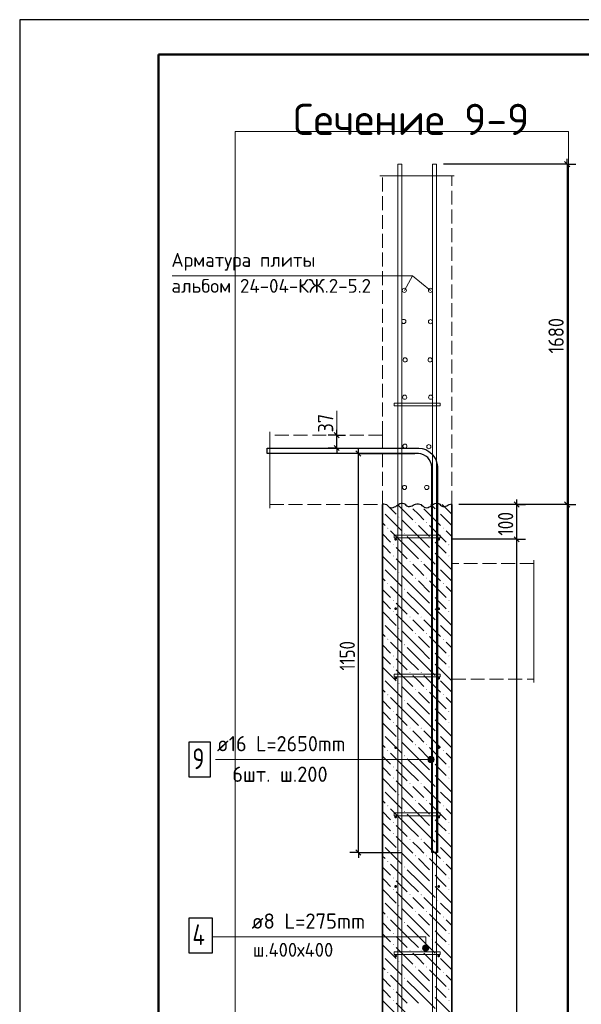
# Model space of a CAD drawing. Header units: millimetres. Extents: x 0 to 50400, y 0 to 35640.
# Tile 5 of 13: x 0 to 9701, y 18624 to 35640. Entities that reach past the tile are written whole.
import ezdxf

# ---------------------------------------------------------------- set-up
doc = ezdxf.new("R2010")
doc.units = ezdxf.units.MM
doc.linetypes.add('______2', pattern=[324, 240, -84])
for name, color, linetype, lineweight in [('Standard', 7, 'Continuous', 25), ('ЖБ Лестница', 52, 'Continuous', 25), ('ЖБ Перекрытие верхний уровень', 7, 'Continuous', 35), ('ЖБ Стена верхний уровень', 7, 'Continuous', 35), ('Заголовок чертежа', 7, 'Continuous', 25), ('Позиционная метка линия выноска', 7, 'Continuous', 13), ('Позиционная метка номер позиции', 7, 'Continuous', 13), ('Примечания', 7, 'Continuous', 13)]:
    doc.layers.add(name, color=color, linetype=linetype, lineweight=lineweight)
doc.layers.add('Размерная выноска', color=7, linetype='Continuous')
for name, color, linetype, true_color in [('Стена ДОП арматура У', 7, '______2', 0xa0a0a0), ('Стена фоновая арматура У1', 7, '______2', 0xa0a0a0), ('Стена фоновая арматура Х1', 7, '______2', 0xa0a0a0), ('Стена фоновая затяжка С-обр.', 7, '______2', 0xa0a0a0)]:
    doc.layers.add(name, color=color, linetype=linetype, true_color=true_color)
doc.styles.add('ISOCPEUR', font='txt')

msp = doc.modelspace()

# ---------------------------------------------------------------- hatches: boundary and pattern name
at = {"layer": 'ЖБ Стена верхний уровень', "linetype": 'Continuous', "lineweight": 18, "transparency": 33554687}
for points in [[(6734, 27237), (6742, 27245), (6750, 27237), (6742, 27229)], [(6926, 27237), (6934, 27245), (6942, 27237), (6934, 27229)], [(6264, 27147), (6270, 27141), (6264, 27135)], [(7214, 27141), (7222, 27149), (7230, 27141), (7222, 27133)], [(6542, 27045), (6550, 27053), (6558, 27045), (6550, 27037)], [(6830, 26949), (6838, 26957), (6846, 26949), (6838, 26941)], [(7022, 26949), (7030, 26957), (7038, 26949), (7030, 26941)], [(6350, 26853), (6358, 26861), (6366, 26853), (6358, 26845)], [(6638, 26757), (6646, 26765), (6654, 26757), (6646, 26749)], [(7310, 26853), (7318, 26861), (7326, 26853), (7318, 26845)], [(6446, 26565), (6454, 26573), (6462, 26565), (6454, 26557)], [(7118, 26661), (7126, 26669), (7134, 26661), (7126, 26653)], [(7406, 26565), (7414, 26573), (7422, 26565), (7414, 26557)], [(6446, 26373), (6454, 26381), (6462, 26373), (6454, 26365)], [(7118, 26469), (7126, 26477), (7134, 26469), (7126, 26461)], [(7406, 26373), (7414, 26381), (7422, 26373), (7414, 26365)], [(6734, 26277), (6742, 26285), (6750, 26277), (6742, 26269)], [(6926, 26277), (6934, 26285), (6942, 26277), (6934, 26269)], [(6264, 26187), (6270, 26181), (6264, 26175)], [(6542, 26085), (6550, 26093), (6558, 26085), (6550, 26077)], [(7214, 26181), (7222, 26189), (7230, 26181), (7222, 26173)], [(6350, 25893), (6358, 25901), (6366, 25893), (6358, 25885)], [(6830, 25989), (6838, 25997), (6846, 25989), (6838, 25981)], [(7022, 25989), (7030, 25997), (7038, 25989), (7030, 25981)], [(7310, 25893), (7318, 25901), (7326, 25893), (7318, 25885)], [(6638, 25797), (6646, 25805), (6654, 25797), (6646, 25789)], [(7118, 25701), (7126, 25709), (7134, 25701), (7126, 25693)], [(6446, 25605), (6454, 25613), (6462, 25605), (6454, 25597)], [(7406, 25605), (7414, 25613), (7422, 25605), (7414, 25597)], [(6446, 25413), (6454, 25421), (6462, 25413), (6454, 25405)], [(7118, 25509), (7126, 25517), (7134, 25509), (7126, 25501)], [(7406, 25413), (7414, 25421), (7422, 25413), (7414, 25405)], [(6264, 25227), (6270, 25221), (6264, 25215)], [(6734, 25317), (6742, 25325), (6750, 25317), (6742, 25309)], [(6926, 25317), (6934, 25325), (6942, 25317), (6934, 25309)], [(7214, 25221), (7222, 25229), (7230, 25221), (7222, 25213)], [(6542, 25125), (6550, 25133), (6558, 25125), (6550, 25117)], [(6830, 25029), (6838, 25037), (6846, 25029), (6838, 25021)], [(7022, 25029), (7030, 25037), (7038, 25029), (7030, 25021)], [(6350, 24933), (6358, 24941), (6366, 24933), (6358, 24925)], [(6638, 24837), (6646, 24845), (6654, 24837), (6646, 24829)], [(7310, 24933), (7318, 24941), (7326, 24933), (7318, 24925)], [(7118, 24741), (7126, 24749), (7134, 24741), (7126, 24733)], [(6446, 24645), (6454, 24653), (6462, 24645), (6454, 24637)], [(7118, 24549), (7126, 24557), (7134, 24549), (7126, 24541)], [(7406, 24645), (7414, 24653), (7422, 24645), (7414, 24637)], [(6446, 24453), (6454, 24461), (6462, 24453), (6454, 24445)], [(6734, 24357), (6742, 24365), (6750, 24357), (6742, 24349)], [(6926, 24357), (6934, 24365), (6942, 24357), (6934, 24349)], [(7406, 24453), (7414, 24461), (7422, 24453), (7414, 24445)], [(6264, 24267), (6270, 24261), (6264, 24255)], [(6542, 24165), (6550, 24173), (6558, 24165), (6550, 24157)], [(7214, 24261), (7222, 24269), (7230, 24261), (7222, 24253)], [(6830, 24069), (6838, 24077), (6846, 24069), (6838, 24061)], [(7022, 24069), (7030, 24077), (7038, 24069), (7030, 24061)], [(6350, 23973), (6358, 23981), (6366, 23973), (6358, 23965)], [(6638, 23877), (6646, 23885), (6654, 23877), (6646, 23869)], [(7310, 23973), (7318, 23981), (7326, 23973), (7318, 23965)], [(6446, 23685), (6454, 23693), (6462, 23685), (6454, 23677)], [(7118, 23781), (7126, 23789), (7134, 23781), (7126, 23773)], [(7406, 23685), (7414, 23693), (7422, 23685), (7414, 23677)], [(6446, 23493), (6454, 23501), (6462, 23493), (6454, 23485)], [(7118, 23589), (7126, 23597), (7134, 23589), (7126, 23581)], [(7406, 23493), (7414, 23501), (7422, 23493), (7414, 23485)], [(6734, 23397), (6742, 23405), (6750, 23397), (6742, 23389)], [(6926, 23397), (6934, 23405), (6942, 23397), (6934, 23389)], [(6264, 23307), (6270, 23301), (6264, 23295)], [(6542, 23205), (6550, 23213), (6558, 23205), (6550, 23197)], [(7214, 23301), (7222, 23309), (7230, 23301), (7222, 23293)], [(6350, 23013), (6358, 23021), (6366, 23013), (6358, 23005)], [(6830, 23109), (6838, 23117), (6846, 23109), (6838, 23101)], [(7022, 23109), (7030, 23117), (7038, 23109), (7030, 23101)], [(7310, 23013), (7318, 23021), (7326, 23013), (7318, 23005)], [(6638, 22917), (6646, 22925), (6654, 22917), (6646, 22909)], [(7118, 22821), (7126, 22829), (7134, 22821), (7126, 22813)], [(6446, 22725), (6454, 22733), (6462, 22725), (6454, 22717)], [(7118, 22629), (7126, 22637), (7134, 22629), (7126, 22621)], [(7406, 22725), (7414, 22733), (7422, 22725), (7414, 22717)], [(6446, 22533), (6454, 22541), (6462, 22533), (6454, 22525)], [(7406, 22533), (7414, 22541), (7422, 22533), (7414, 22525)], [(6264, 22347), (6270, 22341), (6264, 22335)], [(6734, 22437), (6742, 22445), (6750, 22437), (6742, 22429)], [(6926, 22437), (6934, 22445), (6942, 22437), (6934, 22429)], [(7214, 22341), (7222, 22349), (7230, 22341), (7222, 22333)], [(6542, 22245), (6550, 22253), (6558, 22245), (6550, 22237)], [(6830, 22149), (6838, 22157), (6846, 22149), (6838, 22141)], [(7022, 22149), (7030, 22157), (7038, 22149), (7030, 22141)], [(6350, 22053), (6358, 22061), (6366, 22053), (6358, 22045)], [(6638, 21957), (6646, 21965), (6654, 21957), (6646, 21949)], [(7310, 22053), (7318, 22061), (7326, 22053), (7318, 22045)], [(7118, 21861), (7126, 21869), (7134, 21861), (7126, 21853)], [(6446, 21765), (6454, 21773), (6462, 21765), (6454, 21757)], [(7118, 21669), (7126, 21677), (7134, 21669), (7126, 21661)], [(7406, 21765), (7414, 21773), (7422, 21765), (7414, 21757)], [(6446, 21573), (6454, 21581), (6462, 21573), (6454, 21565)], [(6734, 21477), (6742, 21485), (6750, 21477), (6742, 21469)], [(6926, 21477), (6934, 21485), (6942, 21477), (6934, 21469)], [(7406, 21573), (7414, 21581), (7422, 21573), (7414, 21565)], [(6264, 21387), (6270, 21381), (6264, 21375)], [(6542, 21285), (6550, 21293), (6558, 21285), (6550, 21277)], [(7214, 21381), (7222, 21389), (7230, 21381), (7222, 21373)], [(6350, 21093), (6358, 21101), (6366, 21093), (6358, 21085)], [(6830, 21189), (6838, 21197), (6846, 21189), (6838, 21181)], [(7022, 21189), (7030, 21197), (7038, 21189), (7030, 21181)], [(7310, 21093), (7318, 21101), (7326, 21093), (7318, 21085)], [(6638, 20997), (6646, 21005), (6654, 20997), (6646, 20989)], [(6446, 20805), (6454, 20813), (6462, 20805), (6454, 20797)], [(7118, 20901), (7126, 20909), (7134, 20901), (7126, 20893)], [(7406, 20805), (7414, 20813), (7422, 20805), (7414, 20797)], [(6446, 20613), (6454, 20621), (6462, 20613), (6454, 20605)], [(7118, 20709), (7126, 20717), (7134, 20709), (7126, 20701)], [(7406, 20613), (7414, 20621), (7422, 20613), (7414, 20605)], [(6264, 20427), (6270, 20421), (6264, 20415)], [(6734, 20517), (6742, 20525), (6750, 20517), (6742, 20509)], [(6926, 20517), (6934, 20525), (6942, 20517), (6934, 20509)], [(7214, 20421), (7222, 20429), (7230, 20421), (7222, 20413)], [(6542, 20325), (6550, 20333), (6558, 20325), (6550, 20317)], [(6350, 20133), (6358, 20141), (6366, 20133), (6358, 20125)], [(6830, 20229), (6838, 20237), (6846, 20229), (6838, 20221)], [(7022, 20229), (7030, 20237), (7038, 20229), (7030, 20221)], [(7310, 20133), (7318, 20141), (7326, 20133), (7318, 20125)], [(6638, 20037), (6646, 20045), (6654, 20037), (6646, 20029)], [(7118, 19941), (7126, 19949), (7134, 19941), (7126, 19933)], [(6446, 19845), (6454, 19853), (6462, 19845), (6454, 19837)], [(7118, 19749), (7126, 19757), (7134, 19749), (7126, 19741)], [(7406, 19845), (7414, 19853), (7422, 19845), (7414, 19837)], [(6446, 19653), (6454, 19661), (6462, 19653), (6454, 19645)], [(7406, 19653), (7414, 19661), (7422, 19653), (7414, 19645)], [(6264, 19467), (6270, 19461), (6264, 19455)], [(6734, 19557), (6742, 19565), (6750, 19557), (6742, 19549)], [(6926, 19557), (6934, 19565), (6942, 19557), (6934, 19549)], [(7214, 19461), (7222, 19469), (7230, 19461), (7222, 19453)], [(6542, 19365), (6550, 19373), (6558, 19365), (6550, 19357)], [(6830, 19269), (6838, 19277), (6846, 19269), (6838, 19261)], [(7022, 19269), (7030, 19277), (7038, 19269), (7030, 19261)], [(6350, 19173), (6358, 19181), (6366, 19173), (6358, 19165)], [(6638, 19077), (6646, 19085), (6654, 19077), (6646, 19069)], [(7310, 19173), (7318, 19181), (7326, 19173), (7318, 19165)], [(6446, 18885), (6454, 18893), (6462, 18885), (6454, 18877)], [(7118, 18981), (7126, 18989), (7134, 18981), (7126, 18973)], [(7406, 18885), (7414, 18893), (7422, 18885), (7414, 18877)], [(7118, 18789), (7126, 18797), (7134, 18789), (7126, 18781)], [(6446, 18693), (6454, 18701), (6462, 18693), (6454, 18685)], [(7406, 18693), (7414, 18701), (7422, 18693), (7414, 18685)]]:
    msp.add_hatch(color=7, dxfattribs=at).paths.add_polyline_path(points, flags=16)
at = {"layer": 'Позиционная метка линия выноска', "linetype": 'Continuous', "lineweight": 13, "transparency": 33554687}
for points in [[(7057, 22828), (7057, 22882), (7050, 22855)], [(7057, 22882), (7077, 22809), (7077, 22902)], [(7057, 22882), (7057, 22828), (7077, 22809)], [(7077, 22902), (7104, 22801), (7104, 22909)], [(7077, 22902), (7077, 22809), (7104, 22801)], [(7104, 22909), (7104, 22801), (7131, 22809)], [(7104, 22909), (7131, 22809), (7131, 22902)], [(7131, 22902), (7131, 22809), (7150, 22828)], [(7131, 22902), (7150, 22828), (7150, 22882)], [(7150, 22882), (7150, 22828), (7158, 22855)], [(7060, 19623), (6967, 19623), (6960, 19596)], [(7060, 19623), (6960, 19596), (7068, 19596)], [(7068, 19596), (6960, 19596), (6967, 19569)], [(7041, 19642), (6987, 19642), (6967, 19623)], [(7041, 19642), (6967, 19623), (7060, 19623)], [(7068, 19596), (6967, 19569), (7060, 19569)], [(7060, 19569), (6967, 19569), (6987, 19549)], [(6987, 19642), (7041, 19642), (7014, 19650)], [(7060, 19569), (6987, 19549), (7041, 19549)], [(7041, 19549), (6987, 19549), (7014, 19542)]]:
    msp.add_hatch(color=7, dxfattribs=at).paths.add_polyline_path(points)
at = {"layer": 'Стена фоновая арматура У1', "linetype": 'Continuous', "lineweight": 13, "transparency": 33554687}
for points in [[(6518, 26660), (6516, 26670), (6511, 26677), (6503, 26683), (6494, 26684), (6485, 26683), (6477, 26677), (6472, 26670), (6470, 26660), (6472, 26651), (6477, 26643), (6485, 26638), (6494, 26636), (6503, 26638), (6511, 26643), (6516, 26651)], [(7262, 26660), (7260, 26670), (7255, 26677), (7247, 26683), (7238, 26684), (7229, 26683), (7221, 26677), (7216, 26670), (7214, 26660), (7216, 26651), (7221, 26643), (7229, 26638), (7238, 26636), (7247, 26638), (7255, 26643), (7260, 26651)], [(6518, 25460), (6516, 25470), (6511, 25477), (6503, 25483), (6494, 25484), (6485, 25483), (6477, 25477), (6472, 25470), (6470, 25460), (6472, 25451), (6477, 25443), (6485, 25438), (6494, 25436), (6503, 25438), (6511, 25443), (6516, 25451)], [(7262, 25460), (7260, 25470), (7255, 25477), (7247, 25483), (7238, 25484), (7229, 25483), (7221, 25477), (7216, 25470), (7214, 25460), (7216, 25451), (7221, 25443), (7229, 25438), (7238, 25436), (7247, 25438), (7255, 25443), (7260, 25451)], [(6518, 24260), (6516, 24270), (6511, 24277), (6503, 24283), (6494, 24284), (6485, 24283), (6477, 24277), (6472, 24270), (6470, 24260), (6472, 24251), (6477, 24243), (6485, 24238), (6494, 24236), (6503, 24238), (6511, 24243), (6516, 24251)], [(7262, 24260), (7260, 24270), (7255, 24277), (7247, 24283), (7238, 24284), (7229, 24283), (7221, 24277), (7216, 24270), (7214, 24260), (7216, 24251), (7221, 24243), (7229, 24238), (7238, 24236), (7247, 24238), (7255, 24243), (7260, 24251)], [(6518, 23060), (6516, 23070), (6511, 23077), (6503, 23083), (6494, 23084), (6485, 23083), (6477, 23077), (6472, 23070), (6470, 23060), (6472, 23051), (6477, 23043), (6485, 23038), (6494, 23036), (6503, 23038), (6511, 23043), (6516, 23051)], [(7262, 23060), (7260, 23070), (7255, 23077), (7247, 23083), (7238, 23084), (7229, 23083), (7221, 23077), (7216, 23070), (7214, 23060), (7216, 23051), (7221, 23043), (7229, 23038), (7238, 23036), (7247, 23038), (7255, 23043), (7260, 23051)], [(6518, 21860), (6516, 21870), (6511, 21877), (6503, 21883), (6494, 21884), (6485, 21883), (6477, 21877), (6472, 21870), (6470, 21860), (6472, 21851), (6477, 21843), (6485, 21838), (6494, 21836), (6503, 21838), (6511, 21843), (6516, 21851)], [(7262, 21860), (7260, 21870), (7255, 21877), (7247, 21883), (7238, 21884), (7229, 21883), (7221, 21877), (7216, 21870), (7214, 21860), (7216, 21851), (7221, 21843), (7229, 21838), (7238, 21836), (7247, 21838), (7255, 21843), (7260, 21851)], [(6518, 20660), (6516, 20670), (6511, 20677), (6503, 20683), (6494, 20684), (6485, 20683), (6477, 20677), (6472, 20670), (6470, 20660), (6472, 20651), (6477, 20643), (6485, 20638), (6494, 20636), (6503, 20638), (6511, 20643), (6516, 20651)], [(7262, 20660), (7260, 20670), (7255, 20677), (7247, 20683), (7238, 20684), (7229, 20683), (7221, 20677), (7216, 20670), (7214, 20660), (7216, 20651), (7221, 20643), (7229, 20638), (7238, 20636), (7247, 20638), (7255, 20643), (7260, 20651)], [(6518, 19460), (6516, 19470), (6511, 19477), (6503, 19483), (6494, 19484), (6485, 19483), (6477, 19477), (6472, 19470), (6470, 19460), (6472, 19451), (6477, 19443), (6485, 19438), (6494, 19436), (6503, 19438), (6511, 19443), (6516, 19451)], [(7262, 19460), (7260, 19470), (7255, 19477), (7247, 19483), (7238, 19484), (7229, 19483), (7221, 19477), (7216, 19470), (7214, 19460), (7216, 19451), (7221, 19443), (7229, 19438), (7238, 19436), (7247, 19438), (7255, 19443), (7260, 19451)]]:
    msp.add_hatch(color=7, dxfattribs=at).paths.add_polyline_path(points)

# ---------------------------------------------------------------- linework, layer by layer
at = {"layer": 'Standard', "color": 7, "linetype": 'Continuous', "lineweight": 25, "transparency": 33554687}
for p, q in [((2400, 35040), (2400, 1270)), ((9412, 33189), (9502, 33099)), ((5521, 28415), (5431, 28505)), ((5521, 28193), (5431, 28283)), ((5895, 28097), (5805, 28187)), ((8630, 27215), (8540, 27305)), ((9412, 27305), (9502, 27215)), ((8630, 26615), (8540, 26705)), ((5895, 21203), (5805, 21293))]:
    msp.add_line(p, q, dxfattribs=at)
at = {"layer": 'Standard', "color": 7, "linetype": 'Continuous', "lineweight": -3, "transparency": 33554687}
for p, q in [((9457, 33144), (9457, 33234)), ((9457, 33144), (7322, 33144)), ((9457, 33144), (9307, 33144)), ((9457, 33144), (9607, 33144)), ((5476, 28460), (5326, 28460)), ((5476, 28460), (5476, 28550)), ((5476, 28460), (5626, 28460)), ((5476, 28460), (5476, 28460)), ((5476, 28238), (5326, 28238)), ((5476, 28238), (5626, 28238)), ((5476, 28238), (5476, 28238)), ((5476, 28238), (5476, 28148)), ((5850, 28142), (5700, 28142)), ((5850, 28142), (5850, 28232)), ((5850, 28142), (6000, 28142)), ((5850, 28142), (6827, 28142)), ((8585, 27260), (8435, 27260)), ((8585, 27260), (8585, 27350)), ((8585, 27260), (8735, 27260)), ((8585, 27260), (8585, 27260)), ((8585, 26660), (8585, 27260)), ((9457, 27260), (9307, 27260)), ((9457, 27260), (9607, 27260)), ((9457, 27260), (9457, 5780)), ((8585, 26660), (8435, 26660)), ((8585, 26660), (8735, 26660)), ((8585, 6260), (8585, 26660)), ((5850, 21248), (5700, 21248)), ((5850, 21248), (6000, 21248)), ((5850, 21248), (6596, 21248)), ((5850, 21248), (5850, 21158))]:
    msp.add_line(p, q, dxfattribs=at)
at = {"layer": 'Standard', "color": 7, "linetype": 'Continuous', "lineweight": 13, "transparency": 33554687}
msp.add_line((5476, 28460), (5476, 28880), dxfattribs=at)
at = {"layer": 'Standard', "color": 7, "linetype": 'Continuous', "lineweight": 25, "transparency": 33554687}
msp.add_lwpolyline([(0, 0), (50400, 0), (50400, 35640), (0, 35640), (0, 0)], close=True, dxfattribs=at)
at = {"layer": 'Standard', "color": 7, "linetype": 'Continuous', "lineweight": 13, "transparency": 33554687}
msp.add_lwpolyline([(50400, 35640), (0, 35640), (0, 0), (50400, 0), (50400, 35640)], dxfattribs=at)
at = {"layer": 'Standard', "color": 7, "linetype": 'Continuous', "lineweight": 50, "transparency": 33554687}
msp.add_lwpolyline([(2400, 35040), (49800, 35040), (49800, 600), (2400, 600), (2400, 35040)], close=True, dxfattribs=at)
at = {"layer": 'Standard', "color": 254, "linetype": 'Continuous', "lineweight": 13, "true_color": 0xc4c4ff, "transparency": 33554687}
msp.add_lwpolyline([(3721, 2438), (9481, 2438), (9481, 33708), (3721, 33708), (3721, 2438)], dxfattribs=at)
at = {"layer": 'Standard', "color": 7, "linetype": 'Continuous', "lineweight": -3, "transparency": 33554687}
for points in [[(9457, 33144), (9457, 29747), (9457, 29747), (9457, 27260)], [(5476, 28238), (5476, 28381), (5476, 28381), (5476, 28460)], [(5850, 21248), (5850, 24272), (5850, 24272), (5850, 28142)], [(9457, 27260), (9437, 27260), (9437, 27260), (9437, 27260), (9437, 27260), (7584, 27260)], [(8585, 26660), (8565, 26660), (8565, 26660), (7464, 26660)]]:
    msp.add_lwpolyline(points, dxfattribs=at)
at = {"layer": 'Standard', "color": 7, "linetype": 'Continuous', "lineweight": 18, "transparency": 33554687}
for centre in [(6645, 30962), (7095, 30962), (6634, 30425), (7096, 30420), (6657, 29761), (7089, 29761), (6649, 29116), (7099, 29116), (6653, 28270), (7067, 28261), (6647, 27556), (7031, 27556)]:
    msp.add_circle(centre, 36, dxfattribs=at)
at = {"layer": 'ЖБ Лестница', "color": 253, "linetype": '______2', "lineweight": 18, "true_color": 0xa0a0a0, "transparency": 33554687}
for p, q in [((7467, 26240), (7467, 24245)), ((8881, 26240), (7467, 26240)), ((7467, 24245), (8881, 24245))]:
    msp.add_line(p, q, dxfattribs=at)
at = {"layer": 'ЖБ Перекрытие верхний уровень', "color": 7, "linetype": '______2', "lineweight": 18, "transparency": 33554687}
for p, q in [((6267, 28460), (6267, 32942)), ((7467, 27260), (7467, 32942)), ((6267, 28460), (4321, 28460)), ((6267, 27260), (6267, 28460)), ((4321, 27260), (6267, 27260))]:
    msp.add_line(p, q, dxfattribs=at)
at = {"layer": 'ЖБ Стена верхний уровень', "color": 7, "linetype": 'Continuous', "lineweight": 35, "transparency": 33554687}
for p, q in [((6264, 27260), (6266, 5780)), ((7468, 5780), (7464, 27260))]:
    msp.add_line(p, q, dxfattribs=at)
at = {"layer": 'ЖБ Стена верхний уровень', "color": 9, "linetype": 'Continuous', "lineweight": 18, "true_color": 0xc7c7c7, "transparency": 33554687}
for p, q in [((6335, 27260), (6502, 27093)), ((6527, 27260), (6790, 26997)), ((7103, 27260), (7174, 27189)), ((7295, 27260), (7462, 27093)), ((6310, 27093), (6598, 26805)), ((6886, 27093), (6790, 27189)), ((6982, 26997), (6886, 27093)), ((6982, 27189), (7270, 26901)), ((7270, 27093), (7464, 26899)), ((6264, 26947), (6310, 26901)), ((6886, 26709), (6598, 26997)), ((6886, 26901), (7078, 26709)), ((7078, 26901), (7366, 26613)), ((6264, 26755), (6406, 26613)), ((6694, 26517), (6406, 26805)), ((7464, 26707), (7366, 26805)), ((6310, 26517), (6264, 26563)), ((6694, 26709), (6886, 26517)), ((6886, 26709), (7078, 26517)), ((7270, 26517), (7174, 26613)), ((6406, 26421), (6310, 26517)), ((6502, 26517), (6694, 26325)), ((6694, 26517), (6886, 26325)), ((6886, 26517), (7174, 26229)), ((7174, 26421), (7462, 26133)), ((7366, 26421), (7270, 26517)), ((7462, 26517), (7464, 26515)), ((6264, 26371), (6502, 26133)), ((6502, 26325), (6790, 26037)), ((6886, 26133), (6790, 26229)), ((6982, 26229), (7270, 25941)), ((7462, 26325), (7464, 26323)), ((6310, 26133), (6598, 25845)), ((6886, 25749), (6598, 26037)), ((6982, 26037), (6886, 26133)), ((7270, 26133), (7464, 25939)), ((6264, 25987), (6310, 25941)), ((6886, 25941), (7078, 25749)), ((7078, 25941), (7366, 25653)), ((6264, 25795), (6406, 25653)), ((6694, 25557), (6406, 25845)), ((6694, 25749), (6886, 25557)), ((6886, 25749), (7078, 25557)), ((7464, 25747), (7366, 25845)), ((6310, 25557), (6264, 25603)), ((6406, 25461), (6310, 25557)), ((6502, 25557), (6694, 25365)), ((6694, 25557), (6886, 25365)), ((6886, 25557), (7174, 25269)), ((7270, 25557), (7174, 25653)), ((7366, 25461), (7270, 25557)), ((7462, 25557), (7464, 25555)), ((6264, 25411), (6502, 25173)), ((6502, 25365), (6790, 25077)), ((7174, 25461), (7462, 25173)), ((7462, 25365), (7464, 25363)), ((6886, 25173), (6790, 25269)), ((6982, 25269), (7270, 24981)), ((6264, 25027), (6310, 24981)), ((6310, 25173), (6598, 24885)), ((6886, 24789), (6598, 25077)), ((6982, 25077), (6886, 25173)), ((7270, 25173), (7464, 24979)), ((6694, 24597), (6406, 24885)), ((6886, 24981), (7078, 24789)), ((7078, 24981), (7366, 24693)), ((7464, 24787), (7366, 24885)), ((6264, 24835), (6406, 24693)), ((6694, 24789), (6886, 24597)), ((6886, 24789), (7078, 24597)), ((7270, 24597), (7174, 24693)), ((6310, 24597), (6264, 24643)), ((6406, 24501), (6310, 24597)), ((6502, 24597), (6694, 24405)), ((6694, 24597), (6886, 24405)), ((6886, 24597), (7174, 24309)), ((7366, 24501), (7270, 24597)), ((7462, 24597), (7464, 24595)), ((6264, 24451), (6502, 24213)), ((6502, 24405), (6790, 24117)), ((7174, 24501), (7462, 24213)), ((7462, 24405), (7464, 24403)), ((6310, 24213), (6598, 23925)), ((6886, 24213), (6790, 24309)), ((6982, 24117), (6886, 24213)), ((6982, 24309), (7270, 24021)), ((7270, 24213), (7464, 24019)), ((6264, 24067), (6310, 24021)), ((6886, 23829), (6598, 24117)), ((6886, 24021), (7078, 23829)), ((7078, 24021), (7366, 23733)), ((6264, 23875), (6406, 23733)), ((6694, 23637), (6406, 23925)), ((6694, 23829), (6886, 23637)), ((6886, 23829), (7078, 23637)), ((7464, 23827), (7366, 23925)), ((6310, 23637), (6264, 23683)), ((7270, 23637), (7174, 23733)), ((6264, 23491), (6502, 23253)), ((6406, 23541), (6310, 23637)), ((6502, 23637), (6694, 23445)), ((6694, 23637), (6886, 23445)), ((6886, 23637), (7174, 23349)), ((7174, 23541), (7462, 23253)), ((7366, 23541), (7270, 23637)), ((7462, 23637), (7464, 23635)), ((6502, 23445), (6790, 23157)), ((6886, 23253), (6790, 23349)), ((6982, 23349), (7270, 23061)), ((7462, 23445), (7464, 23443)), ((6310, 23253), (6598, 22965)), ((6886, 22869), (6598, 23157)), ((6982, 23157), (6886, 23253)), ((7270, 23253), (7464, 23059)), ((6264, 23107), (6310, 23061)), ((6886, 23061), (7078, 22869)), ((7078, 23061), (7366, 22773)), ((6264, 22915), (6406, 22773)), ((6694, 22677), (6406, 22965)), ((6694, 22869), (6886, 22677)), ((6886, 22869), (7078, 22677)), ((7464, 22867), (7366, 22965)), ((6310, 22677), (6264, 22723)), ((6406, 22581), (6310, 22677)), ((6502, 22677), (6694, 22485)), ((6694, 22677), (6886, 22485)), ((6886, 22677), (7174, 22389)), ((7270, 22677), (7174, 22773)), ((7366, 22581), (7270, 22677)), ((7462, 22677), (7464, 22675)), ((6264, 22531), (6502, 22293)), ((6502, 22485), (6790, 22197)), ((7174, 22581), (7462, 22293)), ((7462, 22485), (7464, 22483)), ((6310, 22293), (6598, 22005)), ((6886, 22293), (6790, 22389)), ((6982, 22197), (6886, 22293)), ((6982, 22389), (7270, 22101)), ((7270, 22293), (7464, 22099)), ((6264, 22147), (6310, 22101)), ((6886, 21909), (6598, 22197)), ((6264, 21955), (6406, 21813)), ((6694, 21717), (6406, 22005)), ((6886, 22101), (7078, 21909)), ((7078, 22101), (7366, 21813)), ((7464, 21907), (7366, 22005)), ((6694, 21909), (6886, 21717)), ((6886, 21909), (7078, 21717)), ((7270, 21717), (7174, 21813)), ((6310, 21717), (6264, 21763)), ((6406, 21621), (6310, 21717)), ((6502, 21717), (6694, 21525)), ((6694, 21717), (6886, 21525)), ((6886, 21717), (7174, 21429)), ((7174, 21621), (7462, 21333)), ((7366, 21621), (7270, 21717)), ((7462, 21717), (7464, 21715)), ((6264, 21571), (6502, 21333)), ((6502, 21525), (6790, 21237)), ((7462, 21525), (7464, 21523)), ((6310, 21333), (6598, 21045)), ((6886, 21333), (6790, 21429)), ((6982, 21237), (6886, 21333)), ((6982, 21429), (7270, 21141)), ((7270, 21333), (7464, 21139)), ((6264, 21187), (6310, 21141)), ((6886, 20949), (6598, 21237)), ((6886, 21141), (7078, 20949)), ((7078, 21141), (7366, 20853)), ((6264, 20995), (6406, 20853)), ((6694, 20757), (6406, 21045)), ((6694, 20949), (6886, 20757)), ((6886, 20949), (7078, 20757)), ((7464, 20947), (7366, 21045)), ((6310, 20757), (6264, 20803)), ((7270, 20757), (7174, 20853)), ((6264, 20611), (6502, 20373)), ((6406, 20661), (6310, 20757)), ((6502, 20757), (6694, 20565)), ((6694, 20757), (6886, 20565)), ((6886, 20757), (7174, 20469)), ((7174, 20661), (7462, 20373)), ((7366, 20661), (7270, 20757)), ((7462, 20757), (7464, 20755)), ((6502, 20565), (6790, 20277)), ((6886, 20373), (6790, 20469)), ((6982, 20469), (7270, 20181)), ((7462, 20565), (7464, 20563)), ((6310, 20373), (6598, 20085)), ((6886, 19989), (6598, 20277)), ((6982, 20277), (6886, 20373)), ((7270, 20373), (7464, 20179)), ((6264, 20227), (6310, 20181)), ((6694, 19797), (6406, 20085)), ((6886, 20181), (7078, 19989)), ((7078, 20181), (7366, 19893)), ((7464, 19987), (7366, 20085)), ((6264, 20035), (6406, 19893)), ((6694, 19989), (6886, 19797)), ((6886, 19989), (7078, 19797)), ((6310, 19797), (6264, 19843)), ((6406, 19701), (6310, 19797)), ((6502, 19797), (6694, 19605)), ((6694, 19797), (6886, 19605)), ((6886, 19797), (7174, 19509)), ((7270, 19797), (7174, 19893)), ((7366, 19701), (7270, 19797)), ((7462, 19797), (7464, 19795)), ((6264, 19651), (6502, 19413)), ((6502, 19605), (6790, 19317)), ((7174, 19701), (7462, 19413)), ((7462, 19605), (7464, 19603)), ((6310, 19413), (6598, 19125)), ((6886, 19413), (6790, 19509)), ((6982, 19317), (6886, 19413)), ((6982, 19509), (7270, 19221)), ((7270, 19413), (7464, 19219)), ((6264, 19267), (6310, 19221)), ((6886, 19029), (6598, 19317)), ((6264, 19075), (6406, 18933)), ((6694, 18837), (6406, 19125)), ((6886, 19221), (7078, 19029)), ((7078, 19221), (7366, 18933)), ((7464, 19027), (7366, 19125)), ((6694, 19029), (6886, 18837)), ((6886, 19029), (7078, 18837)), ((7270, 18837), (7174, 18933)), ((6310, 18837), (6264, 18883)), ((6406, 18741), (6310, 18837)), ((6502, 18837), (6694, 18645)), ((6694, 18837), (6886, 18645)), ((6886, 18837), (7174, 18549)), ((7174, 18741), (7462, 18453)), ((7366, 18741), (7270, 18837)), ((7462, 18837), (7464, 18835)), ((6264, 18691), (6502, 18453)), ((6502, 18645), (6790, 18357)), ((7462, 18645), (7464, 18643))]:
    msp.add_line(p, q, dxfattribs=at)
at = {"layer": 'Позиционная метка линия выноска', "color": 7, "linetype": 'Continuous', "lineweight": 13, "transparency": 33554687}
for p, q in [((6645, 30962), (6786, 31211)), ((3383, 22855), (7104, 22855)), ((7050, 22855), (7050, 22855)), ((7104, 22909), (7104, 22909)), ((7158, 22855), (7158, 22855)), ((7104, 22801), (7104, 22801)), ((6960, 19596), (6960, 19596)), ((7014, 19650), (7014, 19650)), ((7068, 19596), (7068, 19596)), ((7014, 19542), (7014, 19542))]:
    msp.add_line(p, q, dxfattribs=at)
for points in [[(7095, 30962), (6786, 31211), (2634, 31211)], [(3341, 19789), (7014, 19789), (7014, 19596)]]:
    msp.add_lwpolyline(points, dxfattribs=at)
for centre in [(7104, 22855), (7014, 19596)]:
    msp.add_circle(centre, 54, dxfattribs=at)
at = {"layer": 'Примечания', "color": 7, "linetype": 'Continuous', "lineweight": 25, "transparency": 33554687}
for points in [[(6267, 27271), (6289, 27271), (6313, 27268), (6335, 27260), (6352, 27247), (6367, 27231), (6384, 27218), (6407, 27210), (6430, 27206), (6453, 27211), (6475, 27219), (6496, 27229), (6514, 27242), (6531, 27255), (6548, 27269), (6568, 27280), (6591, 27286), (6615, 27285), (6638, 27279), (6656, 27266), (6671, 27251), (6688, 27237), (6708, 27227), (6732, 27225), (6756, 27230), (6777, 27239), (6797, 27250), (6818, 27260), (6839, 27269), (6862, 27274), (6867, 27274)], [(6867, 27271), (6889, 27271), (6913, 27268), (6935, 27260), (6952, 27247), (6967, 27231), (6984, 27218), (7007, 27210), (7030, 27206), (7053, 27211), (7075, 27219), (7096, 27229), (7114, 27242), (7131, 27255), (7148, 27269), (7168, 27280), (7191, 27286), (7215, 27285), (7238, 27279), (7256, 27266), (7271, 27251), (7288, 27237), (7308, 27227), (7332, 27225), (7356, 27230), (7377, 27239), (7397, 27250), (7418, 27260), (7439, 27269), (7462, 27274), (7466, 27274)]]:
    msp.add_lwpolyline(points, dxfattribs=at)
at = {"layer": 'Размерная выноска', "color": 7, "linetype": 'Continuous', "lineweight": 13, "transparency": 33554687}
for p, q in [((6219, 32942), (7507, 32942)), ((4321, 27200), (4321, 28520)), ((8881, 26300), (8881, 24185))]:
    msp.add_line(p, q, dxfattribs=at)
at = {"layer": 'Стена ДОП арматура У', "color": 19, "linetype": 'Continuous', "lineweight": 25, "true_color": 0x5a2814, "transparency": 33554687}
msp.add_lwpolyline([(7118, 21248), (7118, 27912), (7112, 27955), (7097, 27999), (7075, 28039), (7047, 28072), (7015, 28099), (6974, 28122), (6930, 28136), (6887, 28142), (4273, 28142), (4273, 28238), (6894, 28238), (6952, 28230), (7013, 28210), (7069, 28179), (7116, 28140), (7154, 28094), (7186, 28038), (7206, 27977), (7214, 27918), (7214, 21248), (7118, 21248)], dxfattribs=at)
at = {"layer": 'Стена ДОП арматура У', "color": 7, "linetype": 'Continuous', "lineweight": 25, "transparency": 33554687}
msp.add_lwpolyline([(2923, 22555), (3295, 22555), (3295, 23155), (2923, 23155), (2923, 22555)], dxfattribs=at)
at = {"layer": 'Стена фоновая арматура Х1', "color": 7, "linetype": 'Continuous', "lineweight": 18, "transparency": 33554687}
for points in [[(6530, 5780), (6530, 33144), (6602, 33144), (6602, 5780), (6530, 5780)], [(7130, 5780), (7130, 33144), (7202, 33144), (7202, 5780), (7130, 5780)]]:
    msp.add_lwpolyline(points, dxfattribs=at)
at = {"layer": 'Стена фоновая затяжка С-обр.', "color": 98, "linetype": 'Continuous', "lineweight": 13, "true_color": 0x005000, "transparency": 33554687}
for points in [[(6467, 29012), (7265, 29012), (7265, 28964), (6467, 28964), (6467, 29012)], [(6467, 26732), (7265, 26732), (7265, 26684), (6467, 26684), (6467, 26732)], [(6467, 24332), (7265, 24332), (7265, 24284), (6467, 24284), (6467, 24332)], [(6467, 21932), (7265, 21932), (7265, 21884), (6467, 21884), (6467, 21932)], [(6467, 19532), (7265, 19532), (7265, 19484), (6467, 19484), (6467, 19532)]]:
    msp.add_lwpolyline(points, dxfattribs=at)
at = {"layer": 'Стена фоновая затяжка С-обр.', "color": 7, "linetype": 'Continuous', "lineweight": 25, "transparency": 33554687}
msp.add_lwpolyline([(2923, 19515), (3331, 19515), (3331, 20115), (2923, 20115), (2923, 19515)], dxfattribs=at)

# ---------------------------------------------------------------- texts
at = {"layer": 'Standard', "color": 7, "linetype": 'Continuous', "lineweight": 25, "transparency": 33554687, "char_height": 264, "attachment_point": 7, "rotation": 90, "style": 'ISOCPEUR'}
for s, insert, width in [('\\W0.87;1680', (9397, 29872), 800.28), ('\\W0.87;37', (5416, 28505), 484.71), ('\\W0.83;100', (8525, 26723), 610.29), ('\\W0.80;1150', (5790, 24392), 738.85)]:
    msp.add_mtext(s, dxfattribs=dict(at, insert=insert, width=width))
at = {"layer": 'Standard', "color": 7, "linetype": 'Continuous', "lineweight": 18, "transparency": 33554687, "insert": (4028, 19446), "char_height": 240, "width": 1627.26, "attachment_point": 7, "style": 'ISOCPEUR'}
msp.add_mtext('\\W0.97;ш.400х400', dxfattribs=at)
at = {"layer": 'Заголовок чертежа', "color": 7, "linetype": 'Continuous', "lineweight": 50, "transparency": 33554687, "insert": (4726, 33647), "char_height": 540, "width": 4363.98, "attachment_point": 7, "style": 'ISOCPEUR'}
msp.add_mtext('\\W0.97;Сечение 9-9', dxfattribs=at)
at = {"layer": 'Позиционная метка номер позиции', "color": 7, "linetype": 'Continuous', "lineweight": 18, "transparency": 33554687, "char_height": 240, "attachment_point": 7, "style": 'ISOCPEUR'}
for s, insert, width in [('\\W0.98;Арматура плиты', (2620, 31303), 2684.5), ('\\W0.99;альбом 24-04-КЖ.2-5.2', (2620, 30919), 3620.12)]:
    msp.add_mtext(s, dxfattribs=dict(at, insert=insert, width=width))
at = {"layer": 'Стена ДОП арматура У', "color": 7, "linetype": 'Continuous', "lineweight": 13, "transparency": 33554687, "attachment_point": 7, "style": 'ISOCPEUR'}
for s, insert, char_height, width in [('\\W0.96;ø16 L=2650mm ', (3407, 22996), 264, 2580.62), ('\\W0.78;9', (2983, 22687), 360, 391.69), ('\\W0.97;6шт. ш.200 ', (3671, 22468), 264, 2054.79)]:
    msp.add_mtext(s, dxfattribs=dict(at, insert=insert, char_height=char_height, width=width))
at = {"layer": 'Стена фоновая затяжка С-обр.', "color": 7, "linetype": 'Continuous', "lineweight": 13, "transparency": 33554687, "attachment_point": 7, "style": 'ISOCPEUR'}
for s, insert, char_height, width in [('\\W0.98;ø8 L=275mm ', (4005, 19930), 264, 2266.23), ('\\W0.80;4', (2983, 19647), 360, 431.8)]:
    msp.add_mtext(s, dxfattribs=dict(at, insert=insert, char_height=char_height, width=width))

doc.saveas('drawing.dxf')
